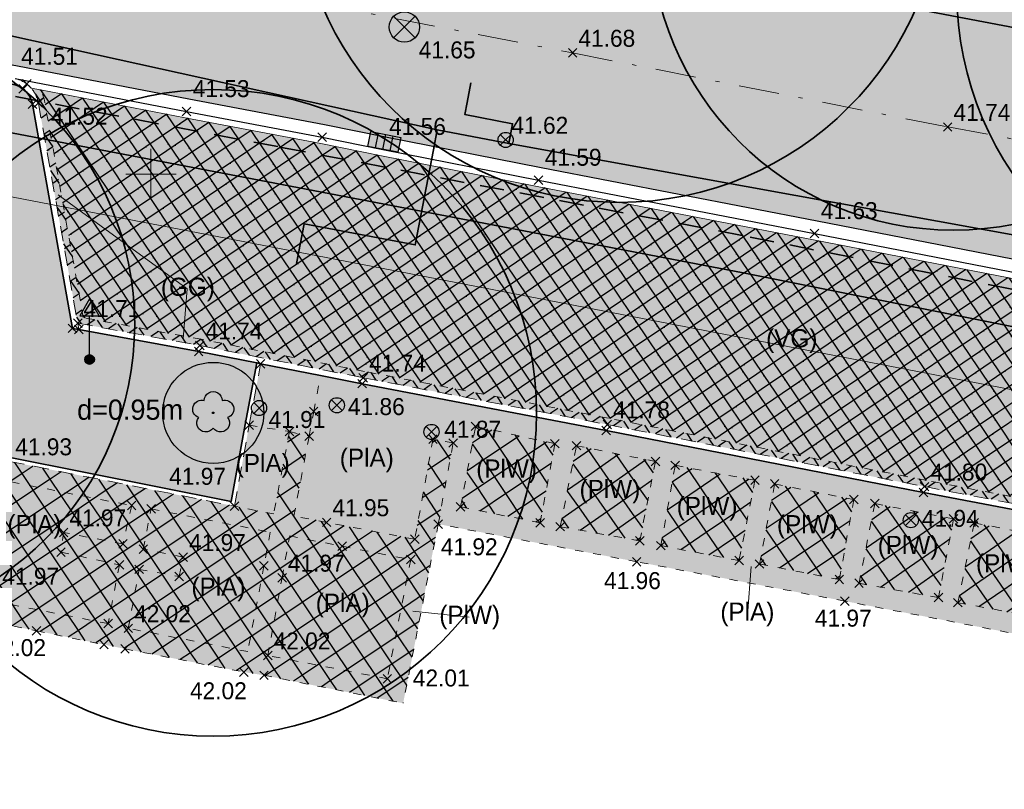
# Model space of a CAD drawing. Extents: x 353221 to 353633, y 5707812 to 5707954.
# Tile 14 of 35: x 353447 to 353471, y 5707860 to 5707879. Entities that reach past the tile are written whole.
import ezdxf

# ---------------------------------------------------------------- set-up
doc = ezdxf.new("R2010")
doc.units = 0
doc.header["$MEASUREMENT"] = 0
for name, pattern in [('LINE_LT_5', [1, 0.6, -0.4]), ('LINE_LT_6', [0.62, 0.37, -0.25]), ('LINE_LT_7', [0.45, 0.2, -0.25]), ('LINE_LT_8', [2.1, 1, -0.5, 0.1, -0.5])]:
    doc.linetypes.add(name, pattern=pattern)
for name, color, linetype in [('ALK', 7, 'Continuous'), ('Beschriftung-Punkte', 7, 'Continuous'), ('Bordstein', 7, 'Continuous'), ('Bäume', 7, 'Continuous'), ('Fahrbahnmitte', 7, 'Continuous'), ('Fahrbahnmitte_Punkt', 7, 'Continuous'), ('Hinweistext_Baum', 7, 'Continuous'), ('Kanaldeckel', 7, 'Continuous'), ('Oberfläche', 7, 'Continuous'), ('Punkte_Fahrbahn', 7, 'Continuous'), ('Punkte_Geh- und Radweg', 7, 'Continuous'), ('Punkte_OK-Bordstein', 7, 'Continuous'), ('Punkte_UK-Bordstein', 7, 'Continuous'), ('Rinne', 7, 'Continuous'), ('Straßenabläufe', 7, 'Continuous'), ('Topographie', 7, 'Continuous'), ('Verkehrszeichen', 7, 'Continuous'), ('Verm Rahmen P-2', 7, 'Continuous'), ('Vers-Fernwärme', 7, 'Continuous'), ('Vers-Gas', 7, 'Continuous'), ('Vers-Wasser', 7, 'Continuous'), ('ZZF_Asphalt', 7, 'Continuous'), ('ZZF_Betongroßpflaster', 7, 'Continuous'), ('ZZF_Betonkleinpflaster', 7, 'Continuous'), ('ZZF_Betonplatten', 7, 'Continuous'), ('ZZF_Betonverbundpflaster', 7, 'Continuous'), ('ZZF_Grünfläche', 7, 'Continuous'), ('ZZL_Rinne_HK', 7, 'Continuous'), ('ZZL_Zuweisungslinie Flächen', 7, 'Continuous')]:
    doc.layers.add(name, color=color, linetype=linetype)
doc.styles.add('2009', font='txt', dxfattribs={"height": 1})
doc.styles.add('2307', font='txt', dxfattribs={"height": 1})
doc.styles.add('59', font='txt', dxfattribs={"height": 1})

# ---------------------------------------------------------------- blocks, each defined once
blk = doc.blocks.new('90018')
at = {"true_color": 0x000000}
h = blk.add_hatch(color=18, dxfattribs=at)
edge = h.paths.add_edge_path(flags=0)
edge.add_arc((0, 0), 1.5, 0, 360)
at = {"color": 1, "lineweight": 25, "true_color": 0xff0000}
for p, q in [((-1.06066, -1.06066), (1.06066, 1.06066)), ((-1.06066, 1.06066), (1.06066, -1.06066))]:
    blk.add_line(p, q, dxfattribs=at)
blk.add_circle((0, 0), 1.5, dxfattribs=at)
blk = doc.blocks.new('609')
at = {"color": 7, "lineweight": 25, "true_color": 0xffffff}
for p, q in [((0, 0), (-0.53033, 0.53033)), ((-0.53033, -0.53033), (0.53033, 0.53033)), ((0, 0), (0.53033, -0.53033))]:
    blk.add_line(p, q, dxfattribs=at)
blk = doc.blocks.new('610')
at = {"color": 7, "lineweight": 25, "true_color": 0xffffff}
for p, q in [((0.53033, 0.53033), (-0.53033, -0.53033)), ((-0.53033, 0.53033), (0.53033, -0.53033))]:
    blk.add_line(p, q, dxfattribs=at)
blk = doc.blocks.new('90024')
at = {"color": 3, "lineweight": 25, "true_color": 0x00ff00}
blk.add_lwpolyline([(-0.440994, 0.606651, -1.005342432), (0.440994, 0.606651, -0.999998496), (0.713109, -0.232323, -1.043504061), (0, -0.75, -1.043504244), (-0.713109, -0.232323, -0.999998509), (-0.440994, 0.606651)], format="xyb", close=True, dxfattribs=at)
blk.add_circle((0, 0), 0.039, dxfattribs=at)
blk = doc.blocks.new('90005')
at = {"true_color": 0x000000}
blk.add_hatch(color=18, dxfattribs=at).paths.add_polyline_path([(-1.500008, 0.000002), (1.500008, -0.000002), (1.500009, -1.500008), (-1.500008, -1.500009)])
at = {"color": 1, "lineweight": 25, "true_color": 0xff0000}
for p, q in [((-1.500008, 0.000002), (1.500008, -0.000002)), ((-1.500008, -1.500009), (-1.500008, 0.000002)), ((-0.750003, 0), (-0.750004, -1.500008)), ((0, 0), (-0.000002, -1.500008)), ((0.750003, 0), (0.750004, -1.500008)), ((1.500008, -0.000002), (1.500009, -1.500008)), ((1.500009, -1.500008), (-1.500008, -1.500009))]:
    blk.add_line(p, q, dxfattribs=at)
blk = doc.blocks.new('90009')
at = {"color": 30, "lineweight": 25, "true_color": 0xff8c28}
for p, q in [((-0.266163, -0.266142), (0, 0)), ((0.265153, -0.265153), (-0.265173, 0.265173)), ((0, 0), (0.264168, 0.264188))]:
    blk.add_line(p, q, dxfattribs=at)
blk.add_circle((-0.000997, -0.000977), 0.375, dxfattribs=at)
blk = doc.blocks.new('90012')
at = {"true_color": 0x000000}
blk.add_hatch(color=18, dxfattribs=at).paths.add_polyline_path([(0.962788, 4.332544), (-0.962788, 4.33254), (0, 6.000144)])
h = blk.add_hatch(color=18, dxfattribs=at)
edge = h.paths.add_edge_path(flags=0)
edge.add_arc((0, 0), 0.481396, 0, 360)
h = blk.add_hatch(color=18, dxfattribs=at)
edge = h.paths.add_edge_path(flags=0)
edge.add_arc((0, 0), 0.481396, 0, 360)
at = {"color": 7, "lineweight": 25, "true_color": 0xffffff}
for p, q in [((0, 6.000144), (-0.962788, 4.33254)), ((0, 6.000144), (-0.962788, 4.33254)), ((0.962788, 4.332544), (0, 6.000144)), ((0.962788, 4.332544), (0, 6.000144)), ((-0.962788, 4.33254), (0.962788, 4.332544)), ((-0.962788, 4.33254), (0.962788, 4.332544)), ((0, 0.481396), (0, 4.33254)), ((0, 0.481396), (0, 4.33254))]:
    blk.add_line(p, q, dxfattribs=at)
blk.add_circle((0, 0), 0.481396, dxfattribs=at)
blk.add_circle((0, 0), 0.481396, dxfattribs=at)

msp = doc.modelspace()

# ---------------------------------------------------------------- hatches: boundary and pattern name
at = {"layer": 'ZZF_Asphalt', "true_color": 0xffff78}
msp.add_hatch(color=51, dxfattribs=at).paths.add_polyline_path([(353515.998, 5707870.943), (353515.969, 5707870.785), (353514.214, 5707871.118), (353511.29, 5707871.667), (353509.518, 5707871.977), (353508.246, 5707872.242), (353505.305, 5707872.778), (353504.888, 5707872.871), (353502.77, 5707873.276), (353498.264, 5707874.113), (353497.211, 5707874.29), (353495.561, 5707874.63), (353491.644, 5707875.412), (353487.428, 5707876.157), (353485.592, 5707876.494), (353484.179, 5707876.85), (353481.838, 5707877.292), (353478.897, 5707877.862), (353477.406, 5707878.111), (353476.65, 5707878.28), (353473.431, 5707878.924), (353469.725, 5707879.603), (353467.828, 5707879.984), (353463.534, 5707880.821), (353460.286, 5707881.473), (353457.304, 5707882.042), (353454.451, 5707882.564), (353453.389, 5707882.752), (353452.417, 5707882.951), (353450.665, 5707883.328), (353446.495, 5707884.144), (353445.9, 5707880.854), (353445.416, 5707877.917), (353446.699, 5707877.682), (353450.94, 5707876.864), (353454.295, 5707876.227), (353455.8, 5707875.928), (353459.651, 5707875.166), (353466.48, 5707873.844), (353473.728, 5707872.437), (353481.856, 5707870.867), (353485.108, 5707870.236), (353489.506, 5707869.372), (353494.189, 5707868.45), (353495.02, 5707868.296), (353494.991, 5707868.138), (353499.941, 5707867.218), (353504.25, 5707866.404), (353509.963, 5707865.345), (353515.207, 5707864.458), (353519.367, 5707863.747), (353523.963, 5707862.973), (353524.807, 5707862.834), (353527.276, 5707862.425), (353528.135, 5707865.445), (353528.999, 5707868.996), (353530.137, 5707873.322), (353531.414, 5707879.283), (353527.93, 5707881.478, 0.024185), (353527.213, 5707879.224, 0.028069), (353526.992, 5707878.043, -0.043009), (353526.729, 5707876.824, -0.043371), (353526.109, 5707875.279, -0.0263), (353525.507, 5707874.315, -0.042352), (353524.505, 5707873.06, -0.053636), (353523.192, 5707871.957, -0.063956), (353521.348, 5707871.036, -0.061246), (353519.342, 5707870.617, -0.069201), (353517.143, 5707870.738)])
at = {"layer": 'ZZF_Betongroßpflaster', "true_color": 0xdcdcdc}
msp.add_hatch(color=254, dxfattribs=at).paths.add_polyline_path([(353447.265, 5707877.085), (353447.039, 5707877.128, -0.134468), (353447.215, 5707876.761), (353448.189, 5707871.313), (353451.209, 5707870.758), (353455.253, 5707869.962), (353461.291, 5707868.804), (353469.141, 5707867.267), (353476.992, 5707865.773), (353482.322, 5707864.75), (353485.859, 5707864.05), (353485.03, 5707867.028), (353484.432, 5707869.267, -0.220149), (353484.52, 5707869.706, -0.08726), (353484.652, 5707869.836), (353484.452, 5707869.874, 0.03502), (353484.39, 5707869.8, 0.220598), (353484.277, 5707869.228), (353484.876, 5707866.986), (353485.635, 5707864.257), (353482.353, 5707864.907), (353477.022, 5707865.93), (353469.171, 5707867.424), (353461.321, 5707868.961), (353455.284, 5707870.119), (353451.239, 5707870.915), (353448.327, 5707871.45), (353447.372, 5707876.789, 0.084952)])
at = {"layer": 'ZZF_Betongroßpflaster', "true_color": 0x00ff00}
h = msp.add_hatch(dxfattribs=at)
h.set_pattern_fill('STRATIS_AreaStyle_Complicate177', color=3, style=0, pattern_type=2)
h.set_pattern_definition([(-145.8567, (353447.0386, 5707877.12815), (-0.099889, -0.520838), [0, 0, 1])])
h.paths.add_polyline_path([(353447.265, 5707877.085), (353447.039, 5707877.128, -0.134468), (353447.215, 5707876.761), (353448.189, 5707871.313), (353451.209, 5707870.758), (353455.253, 5707869.962), (353461.291, 5707868.804), (353469.141, 5707867.267), (353476.992, 5707865.773), (353482.322, 5707864.75), (353485.859, 5707864.05), (353485.03, 5707867.028), (353484.432, 5707869.267, -0.220149), (353484.52, 5707869.706, -0.08726), (353484.652, 5707869.836), (353484.452, 5707869.874, 0.03502), (353484.39, 5707869.8, 0.220598), (353484.277, 5707869.228), (353484.876, 5707866.986), (353485.635, 5707864.257), (353482.353, 5707864.907), (353477.022, 5707865.93), (353469.171, 5707867.424), (353461.321, 5707868.961), (353455.284, 5707870.119), (353451.239, 5707870.915), (353448.327, 5707871.45), (353447.372, 5707876.789, 0.084952)])
h = msp.add_hatch(dxfattribs=at)
h.set_pattern_fill('STRATIS_AreaStyle_Complicate178', color=3, style=0, pattern_type=2)
h.set_pattern_definition([(-55.8567, (353447.0386, 5707877.12815), (0.520838, -0.099889), [0, 0, 1])])
h.paths.add_polyline_path([(353447.265, 5707877.085), (353447.039, 5707877.128, -0.134468), (353447.215, 5707876.761), (353448.189, 5707871.313), (353451.209, 5707870.758), (353455.253, 5707869.962), (353461.291, 5707868.804), (353469.141, 5707867.267), (353476.992, 5707865.773), (353482.322, 5707864.75), (353485.859, 5707864.05), (353485.03, 5707867.028), (353484.432, 5707869.267, -0.220149), (353484.52, 5707869.706, -0.08726), (353484.652, 5707869.836), (353484.452, 5707869.874, 0.03502), (353484.39, 5707869.8, 0.220598), (353484.277, 5707869.228), (353484.876, 5707866.986), (353485.635, 5707864.257), (353482.353, 5707864.907), (353477.022, 5707865.93), (353469.171, 5707867.424), (353461.321, 5707868.961), (353455.284, 5707870.119), (353451.239, 5707870.915), (353448.327, 5707871.45), (353447.372, 5707876.789, 0.084952)])
at = {"layer": 'ZZF_Betonkleinpflaster', "true_color": 0x7d7d7d}
msp.add_hatch(color=8, dxfattribs=at).paths.add_polyline_path([(353453.914, 5707868.518), (353454.027, 5707869.124), (353454.194, 5707870.018), (353452.714, 5707870.309), (353452.431, 5707868.789), (353453.426, 5707868.631)])
at = {"layer": 'ZZF_Betonplatten', "true_color": 0x96c8ff}
h = msp.add_hatch(color=151, dxfattribs=at)
h.paths.add_polyline_path([(353440.593, 5707868.583), (353440.695, 5707869.048), (353446.5, 5707867.892), (353452.067, 5707866.784), (353453.038, 5707866.591), (353453.426, 5707868.631), (353453.914, 5707868.518), (353453.536, 5707866.539), (353454.347, 5707866.384), (353456.529, 5707865.967), (353456.978, 5707868.444), (353457.476, 5707868.348), (353457.108, 5707866.341), (353456.24, 5707861.908), (353452.798, 5707862.598), (353452.3, 5707862.679), (353449.358, 5707863.253), (353448.838, 5707863.359), (353447.171, 5707863.702), (353442.191, 5707864.67), (353435.385, 5707866.033), (353432.043, 5707866.652), (353431.558, 5707866.755), (353431.619, 5707867.041), (353432.051, 5707869.184), (353432.368, 5707870.63), (353434.322, 5707870.286), (353434.217, 5707869.826), (353432.746, 5707870.113), (353432.147, 5707867.154), (353435.11, 5707866.573), (353435.7, 5707869.537), (353436.185, 5707869.464), (353435.596, 5707866.485), (353438.567, 5707865.915), (353439.151, 5707868.871), (353439.637, 5707868.78), (353439.08, 5707865.807), (353442.014, 5707865.223), (353442.62, 5707868.161)])
h.paths.add_polyline_path([(353445.494, 5707864.565), (353442.521, 5707865.13), (353443.094, 5707868.079), (353446.038, 5707867.482), (353445.677, 5707865.548)])
at = {"layer": 'ZZF_Betonplatten', "true_color": 0x00ffff}
h = msp.add_hatch(dxfattribs=at)
h.set_pattern_fill('STRATIS_AreaStyle_Complicate145', color=4, style=0, pattern_type=2)
h.set_pattern_definition([(-146.2625, (353431.55783, 5707870.63), (-0.138101, -0.69349), [0, 0, 1])])
h.paths.add_polyline_path([(353440.593, 5707868.583), (353440.695, 5707869.048), (353446.5, 5707867.892), (353452.067, 5707866.784), (353453.038, 5707866.591), (353453.426, 5707868.631), (353453.914, 5707868.518), (353453.536, 5707866.539), (353454.347, 5707866.384), (353456.529, 5707865.967), (353456.978, 5707868.444), (353457.476, 5707868.348), (353457.108, 5707866.341), (353456.24, 5707861.908), (353452.798, 5707862.598), (353452.3, 5707862.679), (353449.358, 5707863.253), (353448.838, 5707863.359), (353447.171, 5707863.702), (353442.191, 5707864.67), (353435.385, 5707866.033), (353432.043, 5707866.652), (353431.558, 5707866.755), (353431.619, 5707867.041), (353432.051, 5707869.184), (353432.368, 5707870.63), (353434.322, 5707870.286), (353434.217, 5707869.826), (353432.746, 5707870.113), (353432.147, 5707867.154), (353435.11, 5707866.573), (353435.7, 5707869.537), (353436.185, 5707869.464), (353435.596, 5707866.485), (353438.567, 5707865.915), (353439.151, 5707868.871), (353439.637, 5707868.78), (353439.08, 5707865.807), (353442.014, 5707865.223), (353442.62, 5707868.161)])
h.paths.add_polyline_path([(353445.494, 5707864.565), (353442.521, 5707865.13), (353443.094, 5707868.079), (353446.038, 5707867.482), (353445.677, 5707865.548)])
h = msp.add_hatch(dxfattribs=at)
h.set_pattern_fill('STRATIS_AreaStyle_Complicate146', color=4, style=0, pattern_type=2)
h.set_pattern_definition([(-236.2625, (353431.55783, 5707870.63), (-0.69349, 0.138101), [0, 0, 1])])
h.paths.add_polyline_path([(353440.593, 5707868.583), (353440.695, 5707869.048), (353446.5, 5707867.892), (353452.067, 5707866.784), (353453.038, 5707866.591), (353453.426, 5707868.631), (353453.914, 5707868.518), (353453.536, 5707866.539), (353454.347, 5707866.384), (353456.529, 5707865.967), (353456.978, 5707868.444), (353457.476, 5707868.348), (353457.108, 5707866.341), (353456.24, 5707861.908), (353452.798, 5707862.598), (353452.3, 5707862.679), (353449.358, 5707863.253), (353448.838, 5707863.359), (353447.171, 5707863.702), (353442.191, 5707864.67), (353435.385, 5707866.033), (353432.043, 5707866.652), (353431.558, 5707866.755), (353431.619, 5707867.041), (353432.051, 5707869.184), (353432.368, 5707870.63), (353434.322, 5707870.286), (353434.217, 5707869.826), (353432.746, 5707870.113), (353432.147, 5707867.154), (353435.11, 5707866.573), (353435.7, 5707869.537), (353436.185, 5707869.464), (353435.596, 5707866.485), (353438.567, 5707865.915), (353439.151, 5707868.871), (353439.637, 5707868.78), (353439.08, 5707865.807), (353442.014, 5707865.223), (353442.62, 5707868.161)])
h.paths.add_polyline_path([(353445.494, 5707864.565), (353442.521, 5707865.13), (353443.094, 5707868.079), (353446.038, 5707867.482), (353445.677, 5707865.548)])
at = {"layer": 'ZZF_Betonplatten', "true_color": 0x96c8ff}
h = msp.add_hatch(color=151, dxfattribs=at)
h.paths.add_polyline_path([(353492.699, 5707862.576), (353490.5, 5707863.016), (353486.069, 5707863.856), (353482.293, 5707864.603), (353476.964, 5707865.626), (353469.113, 5707867.12), (353461.262, 5707868.657), (353455.224, 5707869.815), (353454.194, 5707870.018), (353454.027, 5707869.124), (353453.914, 5707868.518), (353453.536, 5707866.539), (353454.347, 5707866.384), (353456.529, 5707865.967), (353456.978, 5707868.444), (353457.476, 5707868.348), (353457.108, 5707866.341), (353462.018, 5707865.409), (353467.166, 5707864.435), (353472.093, 5707863.489), (353479.677, 5707862.023), (353486.635, 5707860.676), (353492.4, 5707859.564), (353497.61, 5707858.522), (353498.067, 5707859.221), (353498.487, 5707861.466)])
h.paths.add_polyline_path([(353495.569, 5707859.45), (353495.953, 5707861.427), (353497.901, 5707861.05), (353497.537, 5707859.076)])
for points in [[(353453.426, 5707868.631), (353452.431, 5707868.789), (353452.067, 5707866.784), (353453.038, 5707866.591)], [(353457.66, 5707866.766), (353458.032, 5707868.759), (353459.995, 5707868.33), (353459.63, 5707866.373)], [(353460.125, 5707866.276), (353460.526, 5707868.281), (353462.484, 5707867.89), (353462.094, 5707865.927)], [(353462.615, 5707865.807), (353462.971, 5707867.795), (353464.944, 5707867.425), (353464.552, 5707865.438)], [(353448.941, 5707863.878), (353445.981, 5707864.459), (353446.171, 5707865.441), (353446.546, 5707867.383), (353449.524, 5707866.799), (353449.308, 5707865.851), (353447.84, 5707866.133), (353447.774, 5707865.648), (353449.22, 5707865.333)], [(353465.056, 5707865.353), (353465.431, 5707867.335), (353467.388, 5707866.948), (353467.032, 5707864.967)], [(353452.951, 5707866.141), (353452.794, 5707865.305), (353452.395, 5707863.185), (353449.44, 5707863.762), (353449.709, 5707865.221), (353450.697, 5707865.044), (353450.8, 5707865.523), (353449.811, 5707865.723), (353450.004, 5707866.717)], [(353467.518, 5707864.876), (353467.909, 5707866.849), (353469.858, 5707866.468), (353469.482, 5707864.522)], [(353469.964, 5707864.396), (353470.366, 5707866.372), (353472.293, 5707865.994), (353471.934, 5707864.033)], [(353455.849, 5707862.514), (353452.892, 5707863.088), (353453.244, 5707865.012), (353453.433, 5707866.046), (353454.733, 5707865.792), (353456.427, 5707865.462)]]:
    msp.add_hatch(color=151, dxfattribs=at).paths.add_polyline_path(points)
at = {"layer": 'ZZF_Betonplatten', "true_color": 0x00ffff}
h = msp.add_hatch(dxfattribs=at)
h.set_pattern_fill('STRATIS_AreaStyle_Complicate147', color=4, style=0, pattern_type=2)
h.set_pattern_definition([(-326.282, (353457.66, 5707868.759), (0.13834, 0.69344), [0, 0, 1])])
h.paths.add_polyline_path([(353457.66, 5707866.766), (353458.032, 5707868.759), (353459.995, 5707868.33), (353459.63, 5707866.373)])
h = msp.add_hatch(dxfattribs=at)
h.set_pattern_fill('STRATIS_AreaStyle_Complicate148', color=4, style=0, pattern_type=2)
h.set_pattern_definition([(-416.282, (353457.66, 5707868.759), (0.69344, -0.13834), [0, 0, 1])])
h.paths.add_polyline_path([(353457.66, 5707866.766), (353458.032, 5707868.759), (353459.995, 5707868.33), (353459.63, 5707866.373)])
h = msp.add_hatch(dxfattribs=at)
h.set_pattern_fill('STRATIS_AreaStyle_Complicate149', color=4, style=0, pattern_type=2)
h.set_pattern_definition([(-325.051, (353460.125, 5707868.281), (0.12341, 0.696254), [0, 0, 1])])
h.paths.add_polyline_path([(353460.125, 5707866.276), (353460.526, 5707868.281), (353462.484, 5707867.89), (353462.094, 5707865.927)])
h = msp.add_hatch(dxfattribs=at)
h.set_pattern_fill('STRATIS_AreaStyle_Complicate150', color=4, style=0, pattern_type=2)
h.set_pattern_definition([(-415.051, (353460.125, 5707868.281), (0.696254, -0.12341), [0, 0, 1])])
h.paths.add_polyline_path([(353460.125, 5707866.276), (353460.526, 5707868.281), (353462.484, 5707867.89), (353462.094, 5707865.927)])
h = msp.add_hatch(dxfattribs=at)
h.set_pattern_fill('STRATIS_AreaStyle_Complicate151', color=4, style=0, pattern_type=2)
h.set_pattern_definition([(-325.786, (353462.615, 5707867.795), (0.132325, 0.694615), [0, 0, 1])])
h.paths.add_polyline_path([(353462.615, 5707865.807), (353462.971, 5707867.795), (353464.944, 5707867.425), (353464.552, 5707865.438)])
h = msp.add_hatch(dxfattribs=at)
h.set_pattern_fill('STRATIS_AreaStyle_Complicate152', color=4, style=0, pattern_type=2)
h.set_pattern_definition([(-415.786, (353462.615, 5707867.795), (0.694615, -0.132325), [0, 0, 1])])
h.paths.add_polyline_path([(353462.615, 5707865.807), (353462.971, 5707867.795), (353464.944, 5707867.425), (353464.552, 5707865.438)])
h = msp.add_hatch(dxfattribs=at)
h.set_pattern_fill('STRATIS_AreaStyle_Complicate153', color=4, style=0, pattern_type=2)
h.set_pattern_definition([(-326.053, (353465.056, 5707867.335), (0.13557, 0.69399), [0, 0, 1])])
h.paths.add_polyline_path([(353465.056, 5707865.353), (353465.431, 5707867.335), (353467.388, 5707866.948), (353467.032, 5707864.967)])
h = msp.add_hatch(dxfattribs=at)
h.set_pattern_fill('STRATIS_AreaStyle_Complicate154', color=4, style=0, pattern_type=2)
h.set_pattern_definition([(-416.053, (353465.056, 5707867.335), (0.69399, -0.13557), [0, 0, 1])])
h.paths.add_polyline_path([(353465.056, 5707865.353), (353465.431, 5707867.335), (353467.388, 5707866.948), (353467.032, 5707864.967)])
h = msp.add_hatch(dxfattribs=at)
h.set_pattern_fill('STRATIS_AreaStyle_Complicate155', color=4, style=0, pattern_type=2)
h.set_pattern_definition([(-325.218, (353467.518, 5707866.849), (0.12543, 0.69589), [0, 0, 1])])
h.paths.add_polyline_path([(353467.518, 5707864.876), (353467.909, 5707866.849), (353469.858, 5707866.468), (353469.482, 5707864.522)])
h = msp.add_hatch(dxfattribs=at)
h.set_pattern_fill('STRATIS_AreaStyle_Complicate156', color=4, style=0, pattern_type=2)
h.set_pattern_definition([(-415.218, (353467.518, 5707866.849), (0.69589, -0.12543), [0, 0, 1])])
h.paths.add_polyline_path([(353467.518, 5707864.876), (353467.909, 5707866.849), (353469.858, 5707866.468), (353469.482, 5707864.522)])
h = msp.add_hatch(dxfattribs=at)
h.set_pattern_fill('STRATIS_AreaStyle_Complicate157', color=4, style=0, pattern_type=2)
h.set_pattern_definition([(-325.44, (353469.964, 5707866.372), (0.12814, 0.6954), [0, 0, 1])])
h.paths.add_polyline_path([(353469.964, 5707864.396), (353470.366, 5707866.372), (353472.293, 5707865.994), (353471.934, 5707864.033)])
h = msp.add_hatch(dxfattribs=at)
h.set_pattern_fill('STRATIS_AreaStyle_Complicate158', color=4, style=0, pattern_type=2)
h.set_pattern_definition([(-415.44, (353469.964, 5707866.372), (0.6954, -0.12814), [0, 0, 1])])
h.paths.add_polyline_path([(353469.964, 5707864.396), (353470.366, 5707866.372), (353472.293, 5707865.994), (353471.934, 5707864.033)])
at = {"layer": 'ZZF_Betonverbundpflaster', "true_color": 0xdcdcdc}
msp.add_hatch(color=254, dxfattribs=at).paths.add_polyline_path([(353447.265, 5707877.085), (353450.85, 5707876.393), (353454.203, 5707875.756), (353455.707, 5707875.457), (353459.559, 5707874.695), (353466.389, 5707873.373), (353473.637, 5707871.966), (353481.765, 5707870.396), (353484.452, 5707869.874, 0.03502), (353484.39, 5707869.8, 0.220598), (353484.277, 5707869.228), (353484.876, 5707866.986), (353485.635, 5707864.257), (353482.353, 5707864.907), (353477.022, 5707865.93), (353469.171, 5707867.424), (353461.321, 5707868.961), (353455.284, 5707870.119), (353451.239, 5707870.915), (353448.327, 5707871.45), (353447.372, 5707876.789, 0.084952)])
at = {"layer": 'ZZF_Betonverbundpflaster', "true_color": 0xff0000}
h = msp.add_hatch(dxfattribs=at)
h.set_pattern_fill('STRATIS_AreaStyle_Complicate179', color=1, style=0, pattern_type=2)
h.set_pattern_definition([(-145.9562, (353447.26484, 5707877.0845), (-0.1007933, -0.5206637), [0, 0, 1])])
h.paths.add_polyline_path([(353447.265, 5707877.085), (353450.85, 5707876.393), (353454.203, 5707875.756), (353455.707, 5707875.457), (353459.559, 5707874.695), (353466.389, 5707873.373), (353473.637, 5707871.966), (353481.765, 5707870.396), (353484.452, 5707869.874, 0.03502), (353484.39, 5707869.8, 0.220598), (353484.277, 5707869.228), (353484.876, 5707866.986), (353485.635, 5707864.257), (353482.353, 5707864.907), (353477.022, 5707865.93), (353469.171, 5707867.424), (353461.321, 5707868.961), (353455.284, 5707870.119), (353451.239, 5707870.915), (353448.327, 5707871.45), (353447.372, 5707876.789, 0.084952)])
h = msp.add_hatch(dxfattribs=at)
h.set_pattern_fill('STRATIS_AreaStyle_Complicate180', color=1, style=0, pattern_type=2)
h.set_pattern_definition([(-55.9561, (353447.26484, 5707877.0845), (0.5206637, -0.1007933), [0, 0, 1])])
h.paths.add_polyline_path([(353447.265, 5707877.085), (353450.85, 5707876.393), (353454.203, 5707875.756), (353455.707, 5707875.457), (353459.559, 5707874.695), (353466.389, 5707873.373), (353473.637, 5707871.966), (353481.765, 5707870.396), (353484.452, 5707869.874, 0.03502), (353484.39, 5707869.8, 0.220598), (353484.277, 5707869.228), (353484.876, 5707866.986), (353485.635, 5707864.257), (353482.353, 5707864.907), (353477.022, 5707865.93), (353469.171, 5707867.424), (353461.321, 5707868.961), (353455.284, 5707870.119), (353451.239, 5707870.915), (353448.327, 5707871.45), (353447.372, 5707876.789, 0.084952)])
at = {"layer": 'ZZF_Grünfläche', "true_color": 0xa0ffa0}
msp.add_hatch(color=81, dxfattribs=at).paths.add_polyline_path([(353452.616, 5707870.328), (353452.333, 5707868.807), (353451.987, 5707866.902), (353446.52, 5707867.99), (353440.812, 5707869.127), (353441.446, 5707872.404), (353444.256, 5707871.86), (353444.716, 5707874.176), (353445.351, 5707877.451), (353446.609, 5707877.221, -0.099956), (353446.837, 5707877.114, -0.184867), (353447.067, 5707876.734), (353448.06, 5707871.184), (353448.217, 5707871.155), (353451.181, 5707870.611)])

# ---------------------------------------------------------------- linework, layer by layer
at = {"layer": 'ALK', "color": 1, "lineweight": 18, "true_color": 0xff0000}
for points in [[(353514.114, 5707871.159), (353516.874, 5707873.934), (353491.369, 5707878.939), (353426.952, 5707891.299), (353369.702, 5707902.282), (353367.201, 5707889.688), (353368.812, 5707889.344), (353370.97, 5707888.946), (353379.936, 5707887.294), (353449.799, 5707873.812), (353499.299, 5707864.265), (353500.536, 5707864.026), (353504.883, 5707863.188), (353505.949, 5707862.982), (353514.114, 5707871.159)], [(353502.648, 5707859.675), (353505.949, 5707862.982), (353504.883, 5707863.188), (353500.536, 5707864.026), (353499.299, 5707864.265), (353449.799, 5707873.812), (353379.936, 5707887.294), (353375.492, 5707864.374), (353375.391, 5707863.852), (353372.491, 5707848.918), (353364.117, 5707832.537), (353360.393, 5707825.253), (353394.393, 5707818.738), (353396.15, 5707827.844), (353396.978, 5707832.144), (353402.108, 5707858.706), (353430.908, 5707853.166), (353437.38, 5707851.921), (353446.184, 5707849.46), (353484.965, 5707841.961), (353490.341, 5707847.346), (353502.648, 5707859.675)]]:
    msp.add_lwpolyline(points, close=True, dxfattribs=at)
at = {"layer": 'Bordstein', "color": 1, "linetype": 'LINE_LT_6', "lineweight": 13, "true_color": 0xff0000}
for p, q in [((353448.189, 5707871.313, 41.707), (353448.217, 5707871.155, 41.807)), ((353452.431, 5707868.789, 41.905), (353452.714, 5707870.309, 41.858)), ((353452.067, 5707866.784, 41.968), (353452.431, 5707868.789, 41.905))]:
    msp.add_line(p, q, dxfattribs=at)
at = {"layer": 'Bordstein', "color": 1, "lineweight": 35, "true_color": 0xff0000}
for p, q in [((353452.616, 5707870.328, 41.858), (353452.714, 5707870.309, 41.858)), ((353452.714, 5707870.309, 41.858), (353454.194, 5707870.018, 41.871))]:
    msp.add_line(p, q, dxfattribs=at)
msp.add_lwpolyline([(353445.351, 5707877.451), (353446.609, 5707877.221, -0.099956), (353446.837, 5707877.114, -0.184867), (353447.067, 5707876.734), (353448.06, 5707871.184), (353448.217, 5707871.155)], format="xyb", dxfattribs=at)
at = {"layer": 'Bordstein', "color": 1, "linetype": 'LINE_LT_6', "lineweight": 13, "true_color": 0xff0000}
for points in [[(353446.64, 5707877.368, -0.101937), (353446.927, 5707877.233, -0.049729), (353447.039, 5707877.128)], [(353447.039, 5707877.128, -0.134468), (353447.215, 5707876.761), (353448.189, 5707871.313)], [(353448.189, 5707871.313), (353451.209, 5707870.758), (353455.253, 5707869.962), (353461.291, 5707868.804), (353469.141, 5707867.267), (353476.992, 5707865.773), (353482.322, 5707864.75), (353485.859, 5707864.05), (353485.03, 5707867.028), (353484.432, 5707869.267, -0.220149), (353484.52, 5707869.706, -0.08726), (353484.652, 5707869.836)]]:
    msp.add_lwpolyline(points, format="xyb", dxfattribs=at)
at = {"layer": 'Bordstein', "color": 1, "lineweight": 35, "true_color": 0xff0000}
for points in [[(353452.616, 5707870.328, 41.858), (353452.333, 5707868.807, 41.905), (353451.987, 5707866.902, 41.968), (353446.52, 5707867.99, 41.93), (353440.812, 5707869.127, 41.903), (353441.446, 5707872.404, 41.788), (353444.256, 5707871.86, 41.869), (353444.716, 5707874.176, 41.774), (353445.351, 5707877.451, 41.615)], [(353448.217, 5707871.155, 41.807), (353451.181, 5707870.611, 41.853), (353452.616, 5707870.328, 41.858)], [(353454.194, 5707870.018, 41.871), (353455.224, 5707869.815, 41.84), (353461.262, 5707868.657, 41.878), (353469.113, 5707867.12, 41.895), (353476.964, 5707865.626, 41.936), (353482.293, 5707864.603, 41.963), (353486.069, 5707863.856, 41.987)]]:
    msp.add_polyline3d(points, dxfattribs=at)
at = {"layer": 'Bordstein', "color": 1, "linetype": 'LINE_LT_6', "lineweight": 13, "true_color": 0xff0000}
msp.add_polyline3d([(353440.695, 5707869.048, 41.903), (353446.5, 5707867.892, 41.93), (353452.067, 5707866.784, 41.968)], dxfattribs=at)
at = {"layer": 'Bäume', "color": 3, "lineweight": 35, "true_color": 0x00ff00}
for centre, radius in [((353461.596, 5707882.303), 8), ((353469.855, 5707881.113), 7.5), ((353477.938, 5707879.51), 8), ((353442.099, 5707871.285), 7.5), ((353451.541, 5707869.093), 8)]:
    msp.add_circle(centre, radius, dxfattribs=at)
at = {"layer": 'Bäume', "color": 3, "lineweight": 25, "true_color": 0x00ff00}
msp.add_circle((353451.541, 5707869.093), 1.25, dxfattribs=at)
at = {"layer": 'Fahrbahnmitte', "color": 1, "linetype": 'LINE_LT_8', "lineweight": 13, "true_color": 0xff0000}
msp.add_polyline3d([(353365.078, 5707896.448, 41.752), (353370.941, 5707895.277, 41.703), (353380.161, 5707893.558, 41.664), (353386.826, 5707892.235, 41.62), (353391.865, 5707891.267, 41.613), (353398.673, 5707889.865, 41.581), (353402.542, 5707889.09, 41.565), (353413.564, 5707887.048, 41.516), (353423.996, 5707885.016, 41.49), (353428.733, 5707884.1, 41.515), (353434.9, 5707882.885, 41.555), (353440.459, 5707881.816, 41.579), (353445.9, 5707880.854, 41.613), (353451.914, 5707879.653, 41.647), (353460.433, 5707878.002, 41.676), (353469.712, 5707876.168, 41.742), (353475.779, 5707875.05, 41.78), (353484.431, 5707873.534, 41.827), (353493.579, 5707871.589, 41.896), (353504.876, 5707869.488, 42.051), (353511.991, 5707868.249, 42.072), (353520.738, 5707866.669, 42.169), (353528.135, 5707865.445, 42.313)], dxfattribs=at)
at = {"layer": 'Rinne', "color": 1, "lineweight": 25, "true_color": 0xff0000}
for points in [[(353445.416, 5707877.917, 41.514), (353446.699, 5707877.682, 41.51), (353450.94, 5707876.864, 41.535), (353454.295, 5707876.227, 41.549), (353455.8, 5707875.928, 41.56), (353459.651, 5707875.166, 41.589), (353466.48, 5707873.844, 41.625), (353473.728, 5707872.437, 41.663), (353481.856, 5707870.867, 41.708), (353485.108, 5707870.236, 41.695), (353489.506, 5707869.372, 41.684), (353494.189, 5707868.45, 41.791), (353495.02, 5707868.296, 41.829)], [(353446.64, 5707877.368, 41.51), (353450.88, 5707876.55, 41.535), (353454.234, 5707875.913, 41.549), (353455.738, 5707875.614, 41.56), (353459.59, 5707874.852, 41.589), (353466.419, 5707873.53, 41.625), (353473.667, 5707872.123, 41.663), (353481.795, 5707870.553, 41.708), (353485.047, 5707869.922, 41.695)]]:
    msp.add_polyline3d(points, dxfattribs=at)
at = {"layer": 'Topographie', "color": 1, "linetype": 'LINE_LT_7', "lineweight": 13, "true_color": 0xff0000}
for p, q in [((353452.431, 5707868.789, 41.905), (353453.426, 5707868.631, 41.883)), ((353453.426, 5707868.631, 41.883), (353453.914, 5707868.518, 41.883)), ((353457.108, 5707866.341, 41.922), (353456.24, 5707861.908, 42.017)), ((353449.358, 5707863.253, 42.008), (353452.3, 5707862.679, 42.018)), ((353452.798, 5707862.598, 42.039), (353456.24, 5707861.908, 42.017))]:
    msp.add_line(p, q, dxfattribs=at)
msp.add_lwpolyline([(353484.452, 5707869.874, 0.03502), (353484.39, 5707869.8, 0.220598), (353484.277, 5707869.228), (353484.876, 5707866.986), (353485.635, 5707864.257), (353482.353, 5707864.907), (353477.022, 5707865.93), (353469.171, 5707867.424), (353461.321, 5707868.961), (353455.284, 5707870.119), (353451.239, 5707870.915), (353448.327, 5707871.45), (353447.372, 5707876.789, 0.084952), (353447.265, 5707877.085)], format="xyb", dxfattribs=at)
for points in [[(353453.914, 5707868.518, 41.883), (353454.027, 5707869.124, 41.878), (353454.194, 5707870.018, 41.871)], [(353453.426, 5707868.631, 41.883), (353453.038, 5707866.591, 41.939), (353452.067, 5707866.784, 41.968)], [(353457.108, 5707866.341, 41.922), (353457.476, 5707868.348, 41.878), (353456.978, 5707868.444, 41.867), (353456.529, 5707865.967, 41.947), (353454.347, 5707866.384, 41.948), (353453.536, 5707866.539, 41.933), (353453.914, 5707868.518, 41.883)], [(353431.619, 5707867.041, 41.955), (353431.558, 5707866.755, 41.969), (353432.043, 5707866.652, 41.965), (353435.385, 5707866.033, 41.998), (353442.191, 5707864.67, 42.02), (353447.171, 5707863.702, 42.018), (353448.838, 5707863.359, 42.019)], [(353497.61, 5707858.522, 41.952), (353492.4, 5707859.564, 42.036), (353486.635, 5707860.676, 42.063), (353479.677, 5707862.023, 42.046), (353472.093, 5707863.489, 41.992), (353467.166, 5707864.435, 41.967), (353462.018, 5707865.409, 41.958), (353457.108, 5707866.341, 41.922)]]:
    msp.add_polyline3d(points, dxfattribs=at)
for points in [[(353457.66, 5707866.766, 41.922), (353458.032, 5707868.759, 41.875), (353459.995, 5707868.33, 41.889), (353459.63, 5707866.373, 41.92), (353457.66, 5707866.766, 41.922)], [(353460.125, 5707866.276, 41.932), (353460.526, 5707868.281, 41.9), (353462.484, 5707867.89, 41.917), (353462.094, 5707865.927, 41.953), (353460.125, 5707866.276, 41.932)], [(353462.615, 5707865.807, 41.953), (353462.971, 5707867.795, 41.917), (353464.944, 5707867.425, 41.921), (353464.552, 5707865.438, 41.967), (353462.615, 5707865.807, 41.953)], [(353448.941, 5707863.878, 42.007), (353445.981, 5707864.459, 41.996), (353446.171, 5707865.441, 41.974), (353446.546, 5707867.383, 41.931), (353449.524, 5707866.799, 41.969), (353449.308, 5707865.851, 41.978), (353447.84, 5707866.133, 41.967), (353447.774, 5707865.648, 41.983), (353449.22, 5707865.333, 41.985), (353448.941, 5707863.878, 42.007)], [(353465.056, 5707865.353, 41.964), (353465.431, 5707867.335, 41.93), (353467.388, 5707866.948, 41.931), (353467.032, 5707864.967, 41.965), (353465.056, 5707865.353, 41.964)], [(353452.951, 5707866.141, 41.961), (353452.794, 5707865.305, 41.975), (353452.395, 5707863.185, 42.01), (353449.44, 5707863.762, 42.015), (353449.709, 5707865.221, 41.986), (353450.697, 5707865.044, 41.977), (353450.8, 5707865.523, 41.974), (353449.811, 5707865.723, 41.986), (353450.004, 5707866.717, 41.959), (353452.951, 5707866.141, 41.961)], [(353467.518, 5707864.876, 41.979), (353467.909, 5707866.849, 41.926), (353469.858, 5707866.468, 41.931), (353469.482, 5707864.522, 41.982), (353467.518, 5707864.876, 41.979)], [(353469.964, 5707864.396, 41.981), (353470.366, 5707866.372, 41.933), (353472.293, 5707865.994, 41.947), (353471.934, 5707864.033, 41.983), (353469.964, 5707864.396, 41.981)], [(353455.849, 5707862.514, 42.008), (353452.892, 5707863.088, 42.02), (353453.244, 5707865.012, 41.972), (353453.433, 5707866.046, 41.946), (353454.733, 5707865.792, 41.96), (353456.427, 5707865.462, 41.957), (353455.849, 5707862.514, 42.008)]]:
    msp.add_polyline3d(points, close=True, dxfattribs=at)
at = {"layer": 'Verm Rahmen P-2', "color": 1, "lineweight": 13, "true_color": 0xff0000}
for p, q in [((353450, 5707874.375), (353450, 5707875.625)), ((353449.375, 5707875), (353450.625, 5707875))]:
    msp.add_line(p, q, dxfattribs=at)
at = {"layer": 'Vers-Fernwärme', "color": 1, "linetype": 'LINE_LT_5', "lineweight": 35, "true_color": 0xff0000}
msp.add_lwpolyline([(353364.378, 5707892.66), (353376.963, 5707890.331), (353385.13, 5707888.815), (353390.111, 5707887.694), (353391.479, 5707887.441), (353393.741, 5707887.022), (353405.839, 5707884.783), (353417.701, 5707882.385), (353429.267, 5707880.247), (353440.76, 5707878.049), (353453.234, 5707875.662), (353464.826, 5707873.445), (353476.597, 5707871.091), (353488.446, 5707868.621), (353498.961, 5707866.414), (353501.384, 5707879.079), (353504.487, 5707878.463), (353516.631, 5707876.566), (353520.594, 5707875.712), (353524.805, 5707880.374), (353526.442, 5707882.33)], dxfattribs=at)
at = {"layer": 'Vers-Fernwärme', "color": 1, "lineweight": 35, "true_color": 0xff0000}
msp.add_lwpolyline([(353364.213, 5707891.775), (353376.799, 5707889.446), (353384.949, 5707887.934), (353389.93, 5707886.812), (353391.315, 5707886.556), (353393.577, 5707886.137), (353405.668, 5707883.9), (353417.53, 5707881.501), (353429.101, 5707879.363), (353440.591, 5707877.165), (353453.065, 5707874.778), (353464.653, 5707872.561), (353476.417, 5707870.209), (353488.261, 5707867.74), (353499.672, 5707865.345), (353502.097, 5707878.02), (353504.33, 5707877.577), (353516.466, 5707875.681), (353520.913, 5707874.723), (353525.484, 5707879.784), (353527.218, 5707881.854)], dxfattribs=at)
at = {"layer": 'Vers-Gas', "color": 30, "lineweight": 35, "true_color": 0xff8c28}
for points in [[(353364.626, 5707893.985), (353364.917, 5707893.933), (353387.631, 5707889.729), (353390.268, 5707889.14), (353399.315, 5707887.465), (353411.114, 5707885.282), (353434.747, 5707880.675), (353446.533, 5707878.42), (353457.084, 5707876.097), (353458.852, 5707875.758), (353478.926, 5707872.122), (353502.401, 5707867.281), (353509.433, 5707865.731), (353509.96, 5707865.316), (353511.625, 5707864.973), (353527.231, 5707862.15)], [(353457.918, 5707877.261), (353457.824, 5707876.77), (353457.767, 5707876.475), (353458.946, 5707876.249), (353458.852, 5707875.758)], [(353453.601, 5707872.792), (353453.789, 5707873.774), (353456.539, 5707873.248), (353456.99, 5707875.605), (353457.084, 5707876.097)]]:
    msp.add_lwpolyline(points, dxfattribs=at)
at = {"layer": 'Vers-Wasser', "color": 5, "lineweight": 35, "true_color": 0x0000ff}
msp.add_lwpolyline([(353365.602, 5707899.202), (353368.821, 5707898.59), (353387.349, 5707895.07), (353399.197, 5707892.877), (353429.503, 5707886.845), (353430.043, 5707886.74), (353430.73, 5707886.605), (353456.127, 5707881.523), (353473.81, 5707878.158), (353484.052, 5707876.283), (353486.133, 5707875.986), (353493.297, 5707874.643), (353495.799, 5707874.086), (353497.969, 5707873.722), (353503.675, 5707872.681)], dxfattribs=at)
at = {"layer": 'ZZL_Rinne_HK', "color": 1, "lineweight": 13, "true_color": 0xff0000}
msp.add_line((353447.039, 5707877.128, 41.513), (353447.265, 5707877.085, 41.517), dxfattribs=at)
msp.add_polyline3d([(353447.265, 5707877.085, 41.517), (353450.85, 5707876.393, 41.535), (353454.203, 5707875.756, 41.549), (353455.707, 5707875.457, 41.56), (353459.559, 5707874.695, 41.589), (353466.389, 5707873.373, 41.625), (353473.637, 5707871.966, 41.663), (353481.765, 5707870.396, 41.708), (353484.452, 5707869.874, 41.718)], dxfattribs=at)
at = {"layer": 'ZZL_Zuweisungslinie Flächen', "color": 7, "lineweight": 13, "true_color": 0xffffff}
for p, q in [((353450.897, 5707872.159), (353447.709, 5707874.491)), ((353450.897, 5707872.159), (353450.796, 5707870.923)), ((353464.758, 5707864.089), (353464.847, 5707865.293)), ((353457.872, 5707864.04), (353456.479, 5707864.182))]:
    msp.add_line(p, q, dxfattribs=at)

# ---------------------------------------------------------------- block references
at = {"layer": 'Bäume', "xscale": 0.5, "yscale": 0.5, "zscale": 0.5}
msp.add_blockref('90024', (353451.541, 5707869.093, 41.877), dxfattribs=at)
at = {"layer": 'Fahrbahnmitte_Punkt', "xscale": 0.2, "yscale": 0.2, "zscale": 0.2}
for p in [(353460.433, 5707878.002, 41.676), (353469.712, 5707876.168, 41.742)]:
    msp.add_blockref('610', p, dxfattribs=at)
at = {"layer": 'Kanaldeckel', "xscale": 0.25, "yscale": 0.25, "zscale": 0.25}
msp.add_blockref('90018', (353456.27, 5707878.641, 41.65), dxfattribs=at)
at = {"layer": 'Punkte_Fahrbahn', "xscale": 0.2, "yscale": 0.2, "zscale": 0.2}
for p in [(353450.88, 5707876.55, 41.535), (353454.234, 5707875.913, 41.549), (353459.59, 5707874.852, 41.589), (353466.419, 5707873.53, 41.625)]:
    msp.add_blockref('609', p, dxfattribs=at)
at = {"layer": 'Punkte_Geh- und Radweg', "xscale": 0.2, "yscale": 0.2, "zscale": 0.2}
for p in [(353454.027, 5707869.124, 41.878), (353452.431, 5707868.789, 41.905), (353453.426, 5707868.631, 41.883), (353458.032, 5707868.759, 41.875), (353453.914, 5707868.518, 41.883), (353456.978, 5707868.444, 41.867), (353457.476, 5707868.348, 41.878), (353459.995, 5707868.33, 41.889), (353460.526, 5707868.281, 41.9), (353462.484, 5707867.89, 41.917), (353462.971, 5707867.795, 41.917), (353464.944, 5707867.425, 41.921), (353465.431, 5707867.335, 41.93), (353467.388, 5707866.948, 41.931), (353449.524, 5707866.799, 41.969), (353450.004, 5707866.717, 41.959), (353452.067, 5707866.784, 41.968), (353457.66, 5707866.766, 41.922), (353467.909, 5707866.849, 41.926), (353454.347, 5707866.384, 41.948), (353459.63, 5707866.373, 41.92), (353469.858, 5707866.468, 41.931), (353470.366, 5707866.372, 41.933), (353447.84, 5707866.133, 41.967), (353457.108, 5707866.341, 41.922), (353460.125, 5707866.276, 41.932), (353456.529, 5707865.967, 41.947), (353462.094, 5707865.927, 41.953), (353447.774, 5707865.648, 41.983), (353449.308, 5707865.851, 41.978), (353449.811, 5707865.723, 41.986), (353454.733, 5707865.792, 41.96), (353462.615, 5707865.807, 41.953), (353450.8, 5707865.523, 41.974), (353456.427, 5707865.462, 41.957), (353462.018, 5707865.409, 41.958), (353464.552, 5707865.438, 41.967), (353449.22, 5707865.333, 41.985), (353449.709, 5707865.221, 41.986), (353452.794, 5707865.305, 41.975), (353465.056, 5707865.353, 41.964), (353450.697, 5707865.044, 41.977), (353453.244, 5707865.012, 41.972), (353467.032, 5707864.967, 41.965), (353467.518, 5707864.876, 41.979), (353467.166, 5707864.435, 41.967), (353469.482, 5707864.522, 41.982), (353469.964, 5707864.396, 41.981), (353447.171, 5707863.702, 42.018), (353448.941, 5707863.878, 42.007), (353449.44, 5707863.762, 42.015), (353448.838, 5707863.359, 42.019), (353449.358, 5707863.253, 42.008), (353452.892, 5707863.088, 42.02), (353452.3, 5707862.679, 42.018), (353452.798, 5707862.598, 42.039), (353455.849, 5707862.514, 42.008)]:
    msp.add_blockref('609', p, dxfattribs=at)
at = {"layer": 'Punkte_OK-Bordstein', "xscale": 0.2, "yscale": 0.2, "zscale": 0.2}
for p in [(353446.837, 5707877.114, 41.648), (353447.067, 5707876.734, 41.648), (353448.06, 5707871.184, 41.902), (353448.217, 5707871.155, 41.807), (353451.181, 5707870.611, 41.853), (353452.714, 5707870.309, 41.858), (353455.224, 5707869.815, 41.84), (353461.262, 5707868.657, 41.878), (353469.113, 5707867.12, 41.895)]:
    msp.add_blockref('609', p, dxfattribs=at)
at = {"layer": 'Punkte_UK-Bordstein', "xscale": 0.2, "yscale": 0.2, "zscale": 0.2}
for p in [(353446.927, 5707877.233, 41.524), (353447.215, 5707876.761, 41.525), (353448.189, 5707871.313, 41.707), (353451.209, 5707870.758, 41.736), (353455.253, 5707869.962, 41.737), (353461.291, 5707868.804, 41.778), (353469.141, 5707867.267, 41.799)]:
    msp.add_blockref('609', p, dxfattribs=at)
at = {"layer": 'Straßenabläufe', "xscale": 0.25, "yscale": 0.25, "zscale": 0.25, "rotation": 168.7834945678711}
msp.add_blockref('90005', (353455.738, 5707875.614, 41.56), dxfattribs=at)
at = {"layer": 'Verkehrszeichen', "xscale": 0.25, "yscale": 0.25, "zscale": 0.25}
msp.add_blockref('90012', (353448.481, 5707870.414, 41.809), dxfattribs=at)
at = {"layer": 'Vers-Gas', "xscale": 0.5, "yscale": 0.5, "zscale": 0.5}
for p in [(353458.776, 5707875.848, 41.62), (353452.675, 5707869.213, 41.908), (353454.601, 5707869.282, 41.864), (353456.943, 5707868.622, 41.87), (353468.801, 5707866.437, 41.936)]:
    msp.add_blockref('90009', p, dxfattribs=at)

# ---------------------------------------------------------------- texts
at = {"layer": 'Beschriftung-Punkte', "color": 7, "true_color": 0xffffff, "char_height": 0.42, "attachment_point": 1, "line_spacing_factor": 0.959981, "style": '59'}
for s, insert in [('41.68', (353460.576, 5707878.573)), ('41.65', (353456.625, 5707878.286)), ('41.51', (353446.788, 5707878.127)), ('41.53', (353451.034, 5707877.327)), ('41.74', (353469.855, 5707876.739)), ('41.52', (353447.523, 5707876.645)), ('41.56', (353455.892, 5707876.391)), ('41.62', (353458.919, 5707876.419)), ('41.59', (353459.744, 5707875.629)), ('41.63', (353466.573, 5707874.307)), ('41.71', (353448.332, 5707871.884)), ('41.74', (353451.352, 5707871.329)), ('41.74', (353455.396, 5707870.533)), ('41.86', (353454.873, 5707869.459)), ('41.78', (353461.434, 5707869.375)), ('41.91', (353452.911, 5707869.139)), ('41.87', (353457.258, 5707868.899)), ('41.93', (353446.643, 5707868.463)), ('41.97', (353450.451, 5707867.733)), ('41.80', (353469.284, 5707867.838)), ('41.95', (353454.49, 5707866.955)), ('41.97', (353447.983, 5707866.704)), ('41.94', (353469.073, 5707866.693)), ('41.97', (353450.943, 5707866.094)), ('41.92', (353457.172, 5707865.988)), ('41.97', (353453.387, 5707865.583)), ('41.97', (353446.323, 5707865.259)), ('41.96', (353461.21, 5707865.152)), ('42.02', (353449.583, 5707864.333)), ('41.97', (353466.425, 5707864.223)), ('42.02', (353453.035, 5707863.659)), ('42.02', (353445.998, 5707863.494)), ('42.01', (353456.479, 5707862.742)), ('42.02', (353450.966, 5707862.426))]:
    msp.add_mtext(s, dxfattribs=dict(at, insert=insert))
at = {"layer": 'Hinweistext_Baum', "color": 7, "true_color": 0xffffff, "insert": (353449.484, 5707869.169), "char_height": 0.5, "attachment_point": 5, "line_spacing_factor": 0.959981, "style": '2307'}
msp.add_mtext('d=0.95m', dxfattribs=at)
at = {"layer": 'Oberfläche', "color": 7, "true_color": 0xffffff, "char_height": 0.45, "attachment_point": 5, "line_spacing_factor": 0.959981, "style": '2009'}
for s, insert in [('(GG)', (353450.914, 5707872.145)), ('(VG)', (353465.854, 5707870.871)), ('(PlA)', (353455.34, 5707867.916)), ('(PlA)', (353452.766, 5707867.784)), ('(PlW)', (353458.799, 5707867.647)), ('(PlW)', (353461.355, 5707867.143)), ('(PlW)', (353463.759, 5707866.722)), ('(PlA)', (353447.119, 5707866.272)), ('(PlW)', (353466.239, 5707866.269)), ('(PlW)', (353468.732, 5707865.757)), ('(PlW)', (353471.163, 5707865.301)), ('(PlA)', (353451.67, 5707864.724)), ('(PlA)', (353454.745, 5707864.325)), ('(PlW)', (353457.886, 5707864.028)), ('(PlA)', (353464.756, 5707864.107))]:
    msp.add_mtext(s, dxfattribs=dict(at, insert=insert))

doc.saveas('drawing.dxf')
